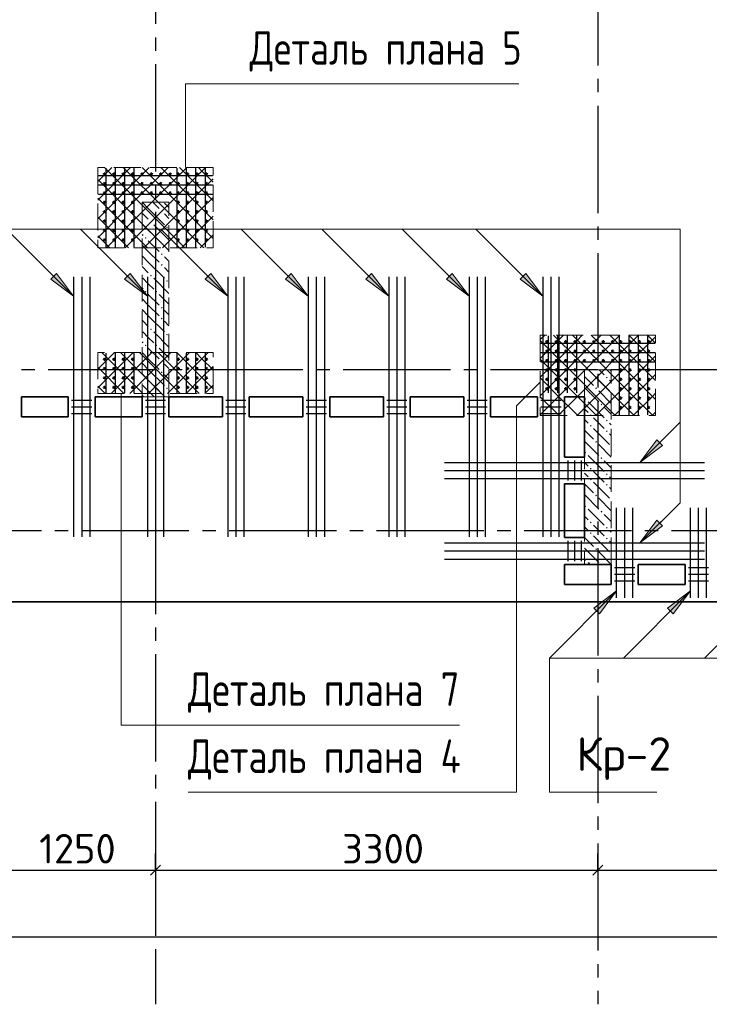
# Model space of a CAD drawing. Header units: millimetres. Extents: x 40580 to 1930067, y -240640 to 81020.
# Tile 194 of 246: x 693561 to 698704, y -233270 to -225929. Entities that reach past the tile are written whole.
import ezdxf

# ---------------------------------------------------------------- set-up
doc = ezdxf.new("R2010")
doc.units = ezdxf.units.MM
for name, pattern in [('______2', [270, 200, -70]), ('______5', [1100, 800, -100, 100, -100]), ('CENTER', [2, 1.25, -0.25, 0.25, -0.25])]:
    doc.linetypes.add(name, pattern=pattern)
for name, color, linetype, lineweight in [('S1 Стержни арматуры фон', 7, 'Continuous', 25), ('Standard', 7, 'Continuous', 25), ('Вспомогательная арматура', 52, 'Continuous', 25), ('ЖБ Перекрытие верхний уровень', 7, 'Continuous', 35), ('ОСИ', 7, 'CENTER', 15), ('Позиционная метка номер позиции', 7, 'Continuous', 13), ('Поперечное армирование AW фон', 7, 'Continuous', 25), ('Примечания', 7, 'Continuous', 13)]:
    doc.layers.add(name, color=color, linetype=linetype, lineweight=lineweight)
doc.layers.add('ЖБ Пилон', color=7, linetype='______2', lineweight=13, true_color=0xa0a0a0)
doc.styles.add('GOST 2.304', font='isocpeur.ttf', dxfattribs={"width": 0.8})
doc.styles.add('ISOCPEUR', font='isocpeur.ttf')

msp = doc.modelspace()

# ---------------------------------------------------------------- hatches: boundary and pattern name
at = {"layer": 'ЖБ Пилон', "linetype": 'Continuous', "lineweight": -3, "transparency": 33554687}
for points in [[(694613.7, -227357.3), (694620.2, -227350.8), (694626.7, -227357.3), (694620.2, -227363.8)], [(694533.7, -227437.3), (694540.2, -227430.8), (694546.7, -227437.3), (694540.2, -227443.8)], [(694653.7, -227477.3), (694660.2, -227470.8), (694666.7, -227477.3), (694660.2, -227483.8)], [(694493.7, -227557.3), (694500.2, -227550.8), (694506.7, -227557.3), (694500.2, -227563.8)], [(694573.7, -227557.3), (694580.2, -227550.8), (694586.7, -227557.3), (694580.2, -227563.8)], [(694613.7, -227677.3), (694620.2, -227670.8), (694626.7, -227677.3), (694620.2, -227683.8)], [(694613.7, -227757.3), (694620.2, -227750.8), (694626.7, -227757.3), (694620.2, -227763.8)], [(694533.7, -227837.3), (694540.2, -227830.8), (694546.7, -227837.3), (694540.2, -227843.8)], [(694653.7, -227877.3), (694660.2, -227870.8), (694666.7, -227877.3), (694660.2, -227883.8)], [(694493.7, -227957.3), (694500.2, -227950.8), (694506.7, -227957.3), (694500.2, -227963.8)], [(694573.7, -227957.3), (694580.2, -227950.8), (694586.7, -227957.3), (694580.2, -227963.8)], [(694613.7, -228077.3), (694620.2, -228070.8), (694626.7, -228077.3), (694620.2, -228083.8)], [(694613.7, -228157.3), (694620.2, -228150.8), (694626.7, -228157.3), (694620.2, -228163.8)], [(694533.7, -228237.3), (694540.2, -228230.8), (694546.7, -228237.3), (694540.2, -228243.8)], [(694653.7, -228277.3), (694660.2, -228270.8), (694666.7, -228277.3), (694660.2, -228283.8)], [(694493.7, -228357.3), (694500.2, -228350.8), (694506.7, -228357.3), (694500.2, -228363.8)], [(694573.7, -228357.3), (694580.2, -228350.8), (694586.7, -228357.3), (694580.2, -228363.8)], [(694613.7, -228477.3), (694620.2, -228470.8), (694626.7, -228477.3), (694620.2, -228483.8)], [(694613.7, -228557.3), (694620.2, -228550.8), (694626.7, -228557.3), (694620.2, -228563.8)], [(697813.7, -228557.3), (697820.2, -228550.8), (697826.7, -228557.3), (697820.2, -228563.8)], [(697933.7, -228597.3), (697940.2, -228590.8), (697946.7, -228597.3), (697940.2, -228603.8)], [(694533.7, -228637.3), (694540.2, -228630.8), (694546.7, -228637.3), (694540.2, -228643.8)], [(694653.7, -228677.3), (694660.2, -228670.8), (694666.7, -228677.3), (694660.2, -228683.8)], [(697853.7, -228677.3), (697860.2, -228670.8), (697866.7, -228677.3), (697860.2, -228683.8)], [(697773.7, -228757.3), (697780.2, -228750.8), (697786.7, -228757.3), (697780.2, -228763.8)], [(697893.7, -228797.3), (697900.2, -228790.8), (697906.7, -228797.3), (697900.2, -228803.8)], [(697813.7, -228877.3), (697820.2, -228870.8), (697826.7, -228877.3), (697820.2, -228883.8)], [(697813.7, -228957.3), (697820.2, -228950.8), (697826.7, -228957.3), (697820.2, -228963.8)], [(697933.7, -228917.3), (697940.2, -228910.8), (697946.7, -228917.3), (697940.2, -228923.8)], [(697933.7, -228997.3), (697940.2, -228990.8), (697946.7, -228997.3), (697940.2, -229003.8)], [(697853.7, -229077.3), (697860.2, -229070.8), (697866.7, -229077.3), (697860.2, -229083.8)], [(697773.7, -229157.3), (697780.2, -229150.8), (697786.7, -229157.3), (697780.2, -229163.8)], [(697893.7, -229197.3), (697900.2, -229190.8), (697906.7, -229197.3), (697900.2, -229203.8)], [(697813.7, -229277.3), (697820.2, -229270.8), (697826.7, -229277.3), (697820.2, -229283.8)], [(697813.7, -229357.3), (697820.2, -229350.8), (697826.7, -229357.3), (697820.2, -229363.8)], [(697933.7, -229317.3), (697940.2, -229310.8), (697946.7, -229317.3), (697940.2, -229323.8)], [(697933.7, -229397.3), (697940.2, -229390.8), (697946.7, -229397.3), (697940.2, -229403.8)], [(697853.7, -229477.3), (697860.2, -229470.8), (697866.7, -229477.3), (697860.2, -229483.8)], [(697773.7, -229557.3), (697780.2, -229550.8), (697786.7, -229557.3), (697780.2, -229563.8)], [(697893.7, -229597.3), (697900.2, -229590.8), (697906.7, -229597.3), (697900.2, -229603.8)], [(697813.7, -229677.3), (697820.2, -229670.8), (697826.7, -229677.3), (697820.2, -229683.8)], [(697933.7, -229717.3), (697940.2, -229710.8), (697946.7, -229717.3), (697940.2, -229723.8)], [(697813.7, -229757.3), (697820.2, -229750.8), (697826.7, -229757.3), (697820.2, -229763.8)], [(697933.7, -229797.3), (697940.2, -229790.8), (697946.7, -229797.3), (697940.2, -229803.8)], [(697853.7, -229877.3), (697860.2, -229870.8), (697866.7, -229877.3), (697860.2, -229883.8)], [(697773.7, -229957.3), (697780.2, -229950.8), (697786.7, -229957.3), (697780.2, -229963.8)]]:
    msp.add_hatch(color=7, dxfattribs=at).paths.add_polyline_path(points, flags=16)
at = {"layer": 'Позиционная метка номер позиции', "linetype": 'Continuous', "lineweight": 13, "transparency": 33554687}
for points in [[(693836, -227821.7), (693963.3, -227991.4), (693793.6, -227864.1)], [(694386, -227821.7), (694513.3, -227991.4), (694343.6, -227864.1)], [(694986, -227821.7), (695113.3, -227991.4), (694943.6, -227864.1)], [(695586, -227821.7), (695713.3, -227991.4), (695543.6, -227864.1)], [(696186, -227821.7), (696313.3, -227991.4), (696143.6, -227864.1)], [(696786, -227821.7), (696913.3, -227991.4), (696743.6, -227864.1)], [(697336, -227821.7), (697463.3, -227991.4), (697293.6, -227864.1)], [(697336, -227821.7), (697463.3, -227991.4), (697293.6, -227864.1)], [(698356.1, -229103.1), (698186.4, -229230.4), (698313.7, -229060.7)], [(698356.1, -229703.1), (698186.4, -229830.4), (698313.7, -229660.7)], [(698356.1, -229703.1), (698186.4, -229830.4), (698313.7, -229660.7)], [(697843.6, -230315.9), (698013.3, -230188.6), (697886, -230358.3)], [(698393.6, -230315.9), (698563.3, -230188.6), (698436, -230358.3)]]:
    msp.add_hatch(color=7, dxfattribs=at).paths.add_polyline_path(points, flags=16)

# ---------------------------------------------------------------- linework, layer by layer
at = {"color": 7, "linetype": 'Continuous', "lineweight": 50, "transparency": 33554687}
for centre in [(694193.3, -227080.4), (694193.3, -227150.4), (694263.3, -227080.4), (694263.3, -227150.4), (694333.3, -227080.4), (694333.3, -227150.4), (694403.3, -227080.4), (694403.3, -227150.4), (694473.3, -227080.4), (694473.3, -227150.4), (694543.3, -227080.4), (694543.3, -227150.4), (694613.3, -227080.4), (694613.3, -227150.4), (694683.3, -227080.4), (694683.3, -227150.4), (694743.3, -227080.4), (694743.3, -227150.4), (694813.3, -227080.4), (694813.3, -227150.4), (694883.3, -227080.4), (694883.3, -227150.4), (694953.3, -227080.4), (694953.3, -227150.4), (694193.3, -227220.4), (694263.3, -227220.4), (694333.3, -227220.4), (694403.3, -227220.4), (694473.3, -227220.4), (694543.3, -227220.4), (694613.3, -227220.4), (694683.3, -227220.4), (694743.3, -227220.4), (694813.3, -227220.4), (694883.3, -227220.4), (694953.3, -227220.4), (694193.3, -227290.4), (694263.3, -227290.4), (694333.3, -227290.4), (694403.3, -227290.4), (694743.3, -227290.4), (694813.3, -227290.4), (694883.3, -227290.4), (694953.3, -227290.4), (694193.3, -227360.4), (694263.3, -227360.4), (694333.3, -227360.4), (694403.3, -227360.4), (694743.3, -227360.4), (694813.3, -227360.4), (694883.3, -227360.4), (694953.3, -227360.4), (694193.3, -227430.4), (694263.3, -227430.4), (694333.3, -227430.4), (694403.3, -227430.4), (694743.3, -227430.4), (694813.3, -227430.4), (694883.3, -227430.4), (694953.3, -227430.4), (694193.3, -227500.4), (694263.3, -227500.4), (694333.3, -227500.4), (694403.3, -227500.4), (694743.3, -227500.4), (694813.3, -227500.4), (694883.3, -227500.4), (694953.3, -227500.4), (694193.3, -227570.4), (694263.3, -227570.4), (694333.3, -227570.4), (694403.3, -227570.4), (694743.3, -227570.4), (694813.3, -227570.4), (694883.3, -227570.4), (694953.3, -227570.4), (697493.3, -228330.4), (697493.3, -228400.4), (697563.3, -228330.4), (697563.3, -228400.4), (697633.3, -228330.4), (697633.3, -228400.4), (697703.3, -228330.4), (697703.3, -228400.4), (697773.3, -228330.4), (697773.3, -228400.4), (697843.3, -228330.4), (697843.3, -228400.4), (697913.3, -228330.4), (697913.3, -228400.4), (697983.3, -228330.4), (697983.3, -228400.4), (698043.3, -228330.4), (698043.3, -228400.4), (698113.3, -228330.4), (698113.3, -228400.4), (698183.3, -228330.4), (698183.3, -228400.4), (698253.3, -228330.4), (698253.3, -228400.4), (694193.3, -228460.4), (694263.3, -228460.4), (694333.3, -228460.4), (694403.3, -228460.4), (694743.3, -228460.4), (694813.3, -228460.4), (694883.3, -228460.4), (694953.3, -228460.4), (697493.3, -228470.4), (697563.3, -228470.4), (697633.3, -228470.4), (697703.3, -228470.4), (697773.3, -228470.4), (697843.3, -228470.4), (697913.3, -228470.4), (697983.3, -228470.4), (698043.3, -228470.4), (698113.3, -228470.4), (698183.3, -228470.4), (698253.3, -228470.4), (694193.3, -228530.4), (694263.3, -228530.4), (694333.3, -228530.4), (694403.3, -228530.4), (694743.3, -228530.4), (694813.3, -228530.4), (694883.3, -228530.4), (694953.3, -228530.4), (697493.3, -228540.4), (697563.3, -228540.4), (697633.3, -228540.4), (697703.3, -228540.4), (698043.3, -228540.4), (698113.3, -228540.4), (698183.3, -228540.4), (698253.3, -228540.4), (694193.3, -228600.4), (694263.3, -228600.4), (694333.3, -228600.4), (694403.3, -228600.4), (694743.3, -228600.4), (694813.3, -228600.4), (694883.3, -228600.4), (694953.3, -228600.4), (697493.3, -228610.4), (697563.3, -228610.4), (697633.3, -228610.4), (697703.3, -228610.4), (698043.3, -228610.4), (698113.3, -228610.4), (698183.3, -228610.4), (698253.3, -228610.4), (694193.3, -228670.4), (694263.3, -228670.4), (694333.3, -228670.4), (694403.3, -228670.4), (694743.3, -228670.4), (694813.3, -228670.4), (694883.3, -228670.4), (694953.3, -228670.4), (697493.3, -228680.4), (697563.3, -228680.4), (697633.3, -228680.4), (697703.3, -228680.4), (698043.3, -228680.4), (698113.3, -228680.4), (698183.3, -228680.4), (698253.3, -228680.4), (698043.3, -228750.4), (698113.3, -228750.4), (698183.3, -228750.4), (698253.3, -228750.4), (698043.3, -228820.4), (698113.3, -228820.4), (698183.3, -228820.4), (698253.3, -228820.4)]:
    msp.add_circle(centre, 5, dxfattribs=at)
at = {"layer": 'S1 Стержни арматуры фон', "color": 7, "linetype": 'Continuous', "lineweight": -3, "transparency": 33554687}
for p, q in [((693963.3, -227846.4), (693963.3, -229784.4)), ((693963.3, -227846.4), (693963.3, -229784.4)), ((694023.3, -227846.4), (694023.3, -229784.4)), ((694023.3, -227846.4), (694023.3, -229784.4)), ((694083.3, -227846.4), (694083.3, -229784.4)), ((694083.3, -227846.4), (694083.3, -229784.4)), ((694513.3, -227846.4), (694513.3, -229784.4)), ((694513.3, -227846.4), (694513.3, -229784.4)), ((694573.3, -227846.4), (694573.3, -229784.4)), ((694573.3, -227846.4), (694573.3, -229784.4)), ((694633.3, -227846.4), (694633.3, -229784.4)), ((694633.3, -227846.4), (694633.3, -229784.4)), ((695113.3, -227846.4), (695113.3, -229784.4)), ((695113.3, -227846.4), (695113.3, -229784.4)), ((695173.3, -227846.4), (695173.3, -229784.4)), ((695173.3, -227846.4), (695173.3, -229784.4)), ((695233.3, -227846.4), (695233.3, -229784.4)), ((695233.3, -227846.4), (695233.3, -229784.4)), ((695713.3, -227846.4), (695713.3, -229784.4)), ((695713.3, -227846.4), (695713.3, -229784.4)), ((695773.3, -227846.4), (695773.3, -229784.4)), ((695773.3, -227846.4), (695773.3, -229784.4)), ((695833.3, -227846.4), (695833.3, -229784.4)), ((695833.3, -227846.4), (695833.3, -229784.4)), ((696313.3, -227846.4), (696313.3, -229784.4)), ((696313.3, -227846.4), (696313.3, -229784.4)), ((696373.3, -227846.4), (696373.3, -229784.4)), ((696373.3, -227846.4), (696373.3, -229784.4)), ((696433.3, -227846.4), (696433.3, -229784.4)), ((696433.3, -227846.4), (696433.3, -229784.4)), ((696913.3, -227846.4), (696913.3, -229784.4)), ((696913.3, -227846.4), (696913.3, -229784.4)), ((696973.3, -227846.4), (696973.3, -229784.4)), ((696973.3, -227846.4), (696973.3, -229784.4)), ((697033.3, -227846.4), (697033.3, -229784.4)), ((697033.3, -227846.4), (697033.3, -229784.4)), ((697463.3, -227846.4), (697463.3, -229784.4)), ((697463.3, -227846.4), (697463.3, -229784.4)), ((697523.3, -227846.4), (697523.3, -229784.4)), ((697523.3, -227846.4), (697523.3, -229784.4)), ((697583.3, -227846.4), (697583.3, -229784.4)), ((697583.3, -227846.4), (697583.3, -229784.4)), ((696729.3, -229230.4), (698667.3, -229230.4)), ((696729.3, -229230.4), (698667.3, -229230.4)), ((696729.3, -229290.4), (698667.3, -229290.4)), ((696729.3, -229290.4), (698667.3, -229290.4)), ((696729.3, -229350.4), (698667.3, -229350.4)), ((696729.3, -229350.4), (698667.3, -229350.4)), ((698013.3, -230240.4), (698013.3, -229568.4)), ((698073.3, -230240.4), (698073.3, -229568.4)), ((698133.3, -230240.4), (698133.3, -229568.4)), ((698563.3, -230240.4), (698563.3, -229568.4)), ((698623.3, -230240.4), (698623.3, -229568.4)), ((698683.3, -230240.4), (698683.3, -229568.4)), ((696729.3, -229830.4), (698667.3, -229830.4)), ((696729.3, -229830.4), (698667.3, -229830.4)), ((696729.3, -229890.4), (698667.3, -229890.4)), ((696729.3, -229890.4), (698667.3, -229890.4)), ((696729.3, -229950.4), (698667.3, -229950.4)), ((696729.3, -229950.4), (698667.3, -229950.4))]:
    msp.add_line(p, q, dxfattribs=at)
at = {"layer": 'Standard', "color": 251, "linetype": 'Continuous', "lineweight": -3, "true_color": 0x656565, "transparency": 33554687}
for p, q in [((694573.3, -232270.4), (694573.3, -232145.4)), ((697873.3, -232270.4), (697873.3, -232145.4)), ((694573.3, -232270.4), (694573.3, -232395.4)), ((694573.3, -232270.4), (694573.3, -232722.6)), ((697873.3, -232270.4), (697873.3, -232395.4)), ((697873.3, -232270.4), (697873.3, -232722.6))]:
    msp.add_line(p, q, dxfattribs=at)
at = {"layer": 'Standard', "color": 7, "linetype": 'Continuous', "lineweight": -3, "transparency": 33554687}
for p, q in [((693323.3, -232270.4), (694573.3, -232270.4)), ((694573.3, -232270.4), (697873.3, -232270.4)), ((697873.3, -232270.4), (701173.3, -232270.4)), ((704473.3, -232770.4), (679423.3, -232770.4))]:
    msp.add_line(p, q, dxfattribs=at)
at = {"layer": 'Standard', "color": 7, "linetype": 'Continuous', "lineweight": 25, "transparency": 33554687}
for p, q in [((694535.8, -232307.9), (694610.8, -232232.9)), ((697835.8, -232307.9), (697910.8, -232232.9))]:
    msp.add_line(p, q, dxfattribs=at)
at = {"layer": 'Вспомогательная арматура', "color": 7, "linetype": 'Continuous', "lineweight": 25, "transparency": 33554687}
for p, q in [((694203.3, -227035.4), (694203.3, -227625.4)), ((694273.3, -227035.4), (694273.3, -227625.4)), ((694343.3, -227035.4), (694343.3, -227625.4)), ((694413.3, -227035.4), (694413.3, -227625.4)), ((694733.3, -227035.4), (694733.3, -227625.4)), ((694803.3, -227035.4), (694803.3, -227625.4)), ((694873.3, -227035.4), (694873.3, -227625.4)), ((694943.3, -227035.4), (694943.3, -227625.4)), ((694148.3, -227090.4), (694998.3, -227090.4)), ((694148.3, -227160.4), (694998.3, -227160.4)), ((694148.3, -227230.4), (694998.3, -227230.4)), ((697503.3, -228285.4), (697503.3, -228710.4)), ((697573.3, -228285.4), (697573.3, -228710.4)), ((697643.3, -228285.4), (697643.3, -228710.4)), ((697713.3, -228285.4), (697713.3, -228710.4)), ((698033.3, -228285.4), (698033.3, -228875.4)), ((698103.3, -228285.4), (698103.3, -228875.4)), ((698173.3, -228285.4), (698173.3, -228875.4)), ((698243.3, -228285.4), (698243.3, -228875.4)), ((697448.3, -228340.4), (698298.3, -228340.4)), ((694203.3, -228415.4), (694203.3, -228710.4)), ((694273.3, -228415.4), (694273.3, -228710.4)), ((694343.3, -228415.4), (694343.3, -228710.4)), ((694413.3, -228415.4), (694413.3, -228710.4)), ((694733.3, -228415.4), (694733.3, -228710.4)), ((694803.3, -228415.4), (694803.3, -228710.4)), ((694873.3, -228415.4), (694873.3, -228710.4)), ((694943.3, -228415.4), (694943.3, -228710.4)), ((697448.3, -228410.4), (698298.3, -228410.4)), ((697448.3, -228480.4), (698298.3, -228480.4))]:
    msp.add_line(p, q, dxfattribs=at)
at = {"layer": 'ЖБ Перекрытие верхний уровень', "transparency": 33554687}
for p, q in [((693573.3, -228740.4), (693923.3, -228740.4)), ((693573.3, -228890.4), (693573.3, -228740.4)), ((693923.3, -228740.4), (693923.3, -228890.4)), ((694123.3, -228890.4), (694123.3, -228740.4)), ((694123.3, -228740.4), (694473.3, -228740.4)), ((694473.3, -228740.4), (694473.3, -228890.4)), ((694673.3, -228740.4), (695073.3, -228740.4)), ((694673.3, -228890.4), (694673.3, -228740.4)), ((695073.3, -228740.4), (695073.3, -228890.4)), ((695273.3, -228890.4), (695273.3, -228740.4)), ((695273.3, -228740.4), (695673.3, -228740.4)), ((695673.3, -228740.4), (695673.3, -228890.4)), ((695873.3, -228740.4), (696273.3, -228740.4)), ((695873.3, -228890.4), (695873.3, -228740.4)), ((696273.3, -228740.4), (696273.3, -228890.4)), ((696473.3, -228890.4), (696473.3, -228740.4)), ((696473.3, -228740.4), (696873.3, -228740.4)), ((696873.3, -228740.4), (696873.3, -228890.4)), ((697073.3, -228740.4), (697423.3, -228740.4)), ((697073.3, -228890.4), (697073.3, -228740.4)), ((697423.3, -228740.4), (697423.3, -228890.4)), ((697623.3, -229190.4), (697623.3, -228740.4)), ((697623.3, -228740.4), (697773.3, -228740.4)), ((697773.3, -228740.4), (697773.3, -229190.4)), ((693923.3, -228890.4), (693573.3, -228890.4)), ((694473.3, -228890.4), (694123.3, -228890.4)), ((695073.3, -228890.4), (694673.3, -228890.4)), ((695673.3, -228890.4), (695273.3, -228890.4)), ((696273.3, -228890.4), (695873.3, -228890.4)), ((696873.3, -228890.4), (696473.3, -228890.4)), ((697423.3, -228890.4), (697073.3, -228890.4)), ((697773.3, -229190.4), (697623.3, -229190.4)), ((697623.3, -229390.4), (697773.3, -229390.4)), ((697623.3, -229790.4), (697623.3, -229390.4)), ((697773.3, -229390.4), (697773.3, -229790.4)), ((697773.3, -229790.4), (697623.3, -229790.4)), ((697623.3, -230140.4), (697623.3, -229990.4)), ((697623.3, -229990.4), (697973.3, -229990.4)), ((697973.3, -229990.4), (697973.3, -230140.4)), ((698173.3, -229990.4), (698523.3, -229990.4)), ((698173.3, -230140.4), (698173.3, -229990.4)), ((698523.3, -229990.4), (698523.3, -230140.4)), ((697973.3, -230140.4), (697623.3, -230140.4)), ((698523.3, -230140.4), (698173.3, -230140.4)), ((689592.8, -230270.4), (704573.3, -230270.4))]:
    msp.add_line(p, q, dxfattribs=at)
at = {"layer": 'ЖБ Пилон', "color": 253, "linetype": '______2', "lineweight": 13, "true_color": 0xa0a0a0, "transparency": 33554687}
for p, q in [((694473.3, -227290.4), (694473.3, -228740.4)), ((694673.3, -227290.4), (694473.3, -227290.4)), ((694673.3, -228740.4), (694673.3, -227290.4)), ((697773.3, -228540.4), (697773.3, -229990.4)), ((697973.3, -228540.4), (697773.3, -228540.4)), ((697973.3, -229990.4), (697973.3, -228540.4)), ((694473.3, -228740.4), (694673.3, -228740.4)), ((697773.3, -229990.4), (697973.3, -229990.4))]:
    msp.add_line(p, q, dxfattribs=at)
at = {"layer": 'ЖБ Пилон', "color": 9, "linetype": 'Continuous', "lineweight": -3, "true_color": 0xc7c7c7, "transparency": 33554687}
for p, q in [((694473.4, -227290.4), (694520.2, -227337.3)), ((694553.4, -227290.4), (694600.2, -227337.3)), ((694520.2, -227337.3), (694640.2, -227457.3)), ((694673.3, -227330.3), (694640.2, -227297.3)), ((694473.3, -227370.3), (694520.2, -227417.3)), ((694640.2, -227377.3), (694673.3, -227410.3)), ((694520.2, -227497.3), (694480.2, -227457.3)), ((694560.2, -227537.3), (694520.2, -227497.3)), ((694560.2, -227457.3), (694673.3, -227570.3)), ((694473.3, -227530.3), (694480.2, -227537.3)), ((694520.2, -227577.3), (694600.2, -227657.3)), ((694600.2, -227577.3), (694673.3, -227650.3)), ((694520.2, -227657.3), (694473.3, -227610.3)), ((694520.2, -227657.3), (694600.2, -227737.3)), ((694473.3, -227690.3), (694520.2, -227737.3)), ((694673.3, -227730.3), (694640.2, -227697.3)), ((694473.3, -227770.3), (694520.2, -227817.3)), ((694520.2, -227737.3), (694640.2, -227857.3)), ((694640.2, -227777.3), (694673.3, -227810.3)), ((694520.2, -227897.3), (694480.2, -227857.3)), ((694560.2, -227857.3), (694673.3, -227970.3)), ((694473.3, -227930.3), (694480.2, -227937.3)), ((694560.2, -227937.3), (694520.2, -227897.3)), ((694520.2, -228057.3), (694473.3, -228010.3)), ((694520.2, -227977.3), (694600.2, -228057.3)), ((694600.2, -227977.3), (694673.3, -228050.3)), ((694473.3, -228090.3), (694520.2, -228137.3)), ((694520.2, -228057.3), (694600.2, -228137.3)), ((694673.3, -228130.3), (694640.2, -228097.3)), ((694473.3, -228170.3), (694520.2, -228217.3)), ((694520.2, -228137.3), (694640.2, -228257.3)), ((694640.2, -228177.3), (694673.3, -228210.3)), ((694520.2, -228297.3), (694480.2, -228257.3)), ((694560.2, -228337.3), (694520.2, -228297.3)), ((694560.2, -228257.3), (694673.3, -228370.3)), ((694473.3, -228330.3), (694480.2, -228337.3)), ((694520.2, -228377.3), (694600.2, -228457.3)), ((694600.2, -228377.3), (694673.3, -228450.3)), ((694520.2, -228457.3), (694473.3, -228410.3)), ((694520.2, -228457.3), (694600.2, -228537.3)), ((694473.3, -228490.3), (694520.2, -228537.3)), ((694520.2, -228537.3), (694640.2, -228657.3)), ((694673.3, -228530.3), (694640.2, -228497.3)), ((697920.2, -228577.3), (697883.4, -228540.4)), ((697963.4, -228540.4), (697973.3, -228550.3)), ((694473.3, -228570.3), (694520.2, -228617.3)), ((694640.2, -228577.3), (694673.3, -228610.3)), ((697773.3, -228590.3), (697840.2, -228657.3)), ((697840.2, -228577.3), (697960.2, -228697.3)), ((694520.2, -228697.3), (694480.2, -228657.3)), ((694560.2, -228657.3), (694643.4, -228740.4)), ((697773.3, -228670.3), (697880.2, -228777.3)), ((697960.2, -228617.3), (697973.3, -228630.3)), ((694473.3, -228730.3), (694480.2, -228737.3)), ((694560.2, -228737.3), (694520.2, -228697.3)), ((697880.2, -228697.3), (697973.3, -228790.3)), ((697773.3, -228830.3), (697800.2, -228857.3)), ((697800.2, -228777.3), (697920.2, -228897.3)), ((697973.3, -228870.3), (697920.2, -228817.3)), ((697773.3, -228910.3), (697800.2, -228937.3)), ((697880.2, -228937.3), (697840.2, -228897.3)), ((697840.2, -228977.3), (697960.2, -229097.3)), ((697920.2, -228977.3), (697880.2, -228937.3)), ((697960.2, -228937.3), (697973.3, -228950.3)), ((697773.3, -228990.3), (697840.2, -229057.3)), ((697960.2, -229017.3), (697973.3, -229030.3)), ((697773.3, -229070.3), (697880.2, -229177.3)), ((697880.2, -229097.3), (697973.3, -229190.3)), ((697800.2, -229177.3), (697920.2, -229297.3)), ((697773.3, -229230.3), (697800.2, -229257.3)), ((697973.3, -229270.3), (697920.2, -229217.3)), ((697773.3, -229310.3), (697800.2, -229337.3)), ((697880.2, -229337.3), (697840.2, -229297.3)), ((697920.2, -229377.3), (697880.2, -229337.3)), ((697960.2, -229337.3), (697973.3, -229350.3)), ((697773.3, -229390.3), (697840.2, -229457.3)), ((697840.2, -229377.3), (697960.2, -229497.3)), ((697960.2, -229417.3), (697973.3, -229430.3)), ((697773.3, -229470.3), (697880.2, -229577.3)), ((697880.2, -229497.3), (697973.3, -229590.3)), ((697773.3, -229630.3), (697800.2, -229657.3)), ((697800.2, -229577.3), (697920.2, -229697.3)), ((697973.3, -229670.3), (697920.2, -229617.3)), ((697773.3, -229710.3), (697800.2, -229737.3)), ((697880.2, -229737.3), (697840.2, -229697.3)), ((697773.3, -229790.3), (697840.2, -229857.3)), ((697840.2, -229777.3), (697960.2, -229897.3)), ((697920.2, -229777.3), (697880.2, -229737.3)), ((697960.2, -229737.3), (697973.3, -229750.3)), ((697960.2, -229817.3), (697973.3, -229830.3)), ((697773.3, -229870.3), (697880.2, -229977.3)), ((697880.2, -229897.3), (697973.3, -229990.3)), ((697800.2, -229977.3), (697813.4, -229990.4))]:
    msp.add_line(p, q, dxfattribs=at)
at = {"layer": 'ОСИ', "color": 8, "linetype": '______5', "lineweight": -3, "transparency": 33554687}
for p, q in [((697873.3, -215570.4), (697873.3, -233270.4)), ((694573.3, -217460.4), (694573.3, -233270.4)), ((705573.3, -228540.4), (676099.3, -228540.4)), ((704723.3, -229740.4), (676099.3, -229740.4))]:
    msp.add_line(p, q, dxfattribs=at)
at = {"layer": 'Позиционная метка номер позиции', "color": 7, "linetype": 'Continuous', "lineweight": 13, "transparency": 33554687}
for p, q in [((693963.3, -227991.4), (693463.3, -227491.4)), ((694513.3, -227991.4), (694013.3, -227491.4)), ((695113.3, -227991.4), (694613.3, -227491.4)), ((695713.3, -227991.4), (695213.3, -227491.4)), ((696313.3, -227991.4), (695813.3, -227491.4)), ((696913.3, -227991.4), (696413.3, -227491.4)), ((697463.3, -227991.4), (696963.3, -227491.4)), ((693793.6, -227864.1), (693836, -227821.7)), ((693963.3, -227991.4), (693793.6, -227864.1)), ((693814.8, -227842.9), (693804.2, -227832.3)), ((693836, -227821.7), (693963.3, -227991.4)), ((694343.6, -227864.1), (694386, -227821.7)), ((694513.3, -227991.4), (694343.6, -227864.1)), ((694364.8, -227842.9), (694354.2, -227832.3)), ((694386, -227821.7), (694513.3, -227991.4)), ((694943.6, -227864.1), (694986, -227821.7)), ((695113.3, -227991.4), (694943.6, -227864.1)), ((694964.8, -227842.9), (694954.2, -227832.3)), ((694986, -227821.7), (695113.3, -227991.4)), ((695543.6, -227864.1), (695586, -227821.7)), ((695713.3, -227991.4), (695543.6, -227864.1)), ((695564.8, -227842.9), (695554.2, -227832.3)), ((695586, -227821.7), (695713.3, -227991.4)), ((696143.6, -227864.1), (696186, -227821.7)), ((696313.3, -227991.4), (696143.6, -227864.1)), ((696164.8, -227842.9), (696154.2, -227832.3)), ((696186, -227821.7), (696313.3, -227991.4)), ((696743.6, -227864.1), (696786, -227821.7)), ((696913.3, -227991.4), (696743.6, -227864.1)), ((696764.8, -227842.9), (696754.2, -227832.3)), ((696786, -227821.7), (696913.3, -227991.4)), ((697293.6, -227864.1), (697336, -227821.7)), ((697293.6, -227864.1), (697336, -227821.7)), ((697463.3, -227991.4), (697293.6, -227864.1)), ((697463.3, -227991.4), (697293.6, -227864.1)), ((697314.8, -227842.9), (697304.2, -227832.3)), ((697314.8, -227842.9), (697304.2, -227832.3)), ((697336, -227821.7), (697463.3, -227991.4)), ((697336, -227821.7), (697463.3, -227991.4)), ((693963.3, -227991.4), (693963.3, -227991.4)), ((693963.3, -227991.4), (693963.3, -227991.4)), ((693963.3, -227991.4), (693963.3, -227991.4)), ((694513.3, -227991.4), (694513.3, -227991.4)), ((694513.3, -227991.4), (694513.3, -227991.4)), ((694513.3, -227991.4), (694513.3, -227991.4)), ((695113.3, -227991.4), (695113.3, -227991.4)), ((695113.3, -227991.4), (695113.3, -227991.4)), ((695113.3, -227991.4), (695113.3, -227991.4)), ((695713.3, -227991.4), (695713.3, -227991.4)), ((695713.3, -227991.4), (695713.3, -227991.4)), ((695713.3, -227991.4), (695713.3, -227991.4)), ((696313.3, -227991.4), (696313.3, -227991.4)), ((696313.3, -227991.4), (696313.3, -227991.4)), ((696313.3, -227991.4), (696313.3, -227991.4)), ((696913.3, -227991.4), (696913.3, -227991.4)), ((696913.3, -227991.4), (696913.3, -227991.4)), ((696913.3, -227991.4), (696913.3, -227991.4)), ((697463.3, -227991.4), (697463.3, -227991.4)), ((697463.3, -227991.4), (697463.3, -227991.4)), ((697463.3, -227991.4), (697463.3, -227991.4)), ((697463.3, -227991.4), (697463.3, -227991.4)), ((697463.3, -227991.4), (697463.3, -227991.4)), ((697463.3, -227991.4), (697463.3, -227991.4)), ((698186.4, -229230.4), (698486.4, -228930.4)), ((698186.4, -229230.4), (698313.7, -229060.7)), ((698356.1, -229103.1), (698186.4, -229230.4)), ((698313.7, -229060.7), (698356.1, -229103.1)), ((698334.9, -229081.9), (698345.5, -229071.3)), ((698186.4, -229230.4), (698186.4, -229230.4)), ((698186.4, -229230.4), (698186.4, -229230.4)), ((698186.4, -229230.4), (698186.4, -229230.4)), ((698186.4, -229830.4), (698486.4, -229530.4)), ((698186.4, -229830.4), (698313.7, -229660.7)), ((698186.4, -229830.4), (698313.7, -229660.7)), ((698356.1, -229703.1), (698186.4, -229830.4)), ((698356.1, -229703.1), (698186.4, -229830.4)), ((698313.7, -229660.7), (698356.1, -229703.1)), ((698313.7, -229660.7), (698356.1, -229703.1)), ((698334.9, -229681.9), (698345.5, -229671.3)), ((698334.9, -229681.9), (698345.5, -229671.3)), ((698186.4, -229830.4), (698186.4, -229830.4)), ((698186.4, -229830.4), (698186.4, -229830.4)), ((698186.4, -229830.4), (698186.4, -229830.4)), ((698186.4, -229830.4), (698186.4, -229830.4)), ((698186.4, -229830.4), (698186.4, -229830.4)), ((698186.4, -229830.4), (698186.4, -229830.4)), ((698013.3, -230188.6), (697513.3, -230688.6)), ((697843.6, -230315.9), (698013.3, -230188.6)), ((698013.3, -230188.6), (697886, -230358.3)), ((698013.3, -230188.6), (698013.3, -230188.6)), ((698013.3, -230188.6), (698013.3, -230188.6)), ((698013.3, -230188.6), (698013.3, -230188.6)), ((698563.3, -230188.6), (698063.3, -230688.6)), ((698393.6, -230315.9), (698563.3, -230188.6)), ((698563.3, -230188.6), (698436, -230358.3)), ((698563.3, -230188.6), (698563.3, -230188.6)), ((698563.3, -230188.6), (698563.3, -230188.6)), ((698563.3, -230188.6), (698563.3, -230188.6)), ((699168.3, -230188.6), (698668.3, -230688.6)), ((697886, -230358.3), (697843.6, -230315.9)), ((697864.8, -230337.1), (697854.2, -230347.7)), ((698436, -230358.3), (698393.6, -230315.9)), ((698414.8, -230337.1), (698404.2, -230347.7))]:
    msp.add_line(p, q, dxfattribs=at)
for points in [[(697463.3, -227991.4), (696963.3, -227491.4), (690878.1, -227491.4), (690878.1, -226710.4), (691678.1, -226710.4)], [(698186.4, -229830.4), (698486.4, -229530.4), (698486.4, -227491.4), (690878.1, -227491.4), (690878.1, -226710.4), (691678.1, -226710.4)], [(700913.3, -230188.6), (700413.3, -230688.6), (697513.3, -230688.6), (697513.3, -231688.6), (698313.3, -231688.6)]]:
    msp.add_lwpolyline(points, dxfattribs=at)
at = {"layer": 'Поперечное армирование AW фон', "color": 7, "linetype": 'Continuous', "lineweight": -3, "transparency": 33554687}
for p, q in [((693948.3, -228765.4), (694098.3, -228765.4)), ((693948.3, -228815.4), (694098.3, -228815.4)), ((694498.3, -228765.4), (694648.3, -228765.4)), ((694498.3, -228815.4), (694648.3, -228815.4)), ((695098.3, -228765.4), (695248.3, -228765.4)), ((695098.3, -228815.4), (695248.3, -228815.4)), ((695698.3, -228765.4), (695848.3, -228765.4)), ((695698.3, -228815.4), (695848.3, -228815.4)), ((696298.3, -228765.4), (696448.3, -228765.4)), ((696298.3, -228815.4), (696448.3, -228815.4)), ((696898.3, -228765.4), (697048.3, -228765.4)), ((696898.3, -228815.4), (697048.3, -228815.4)), ((697448.3, -228765.4), (697598.3, -228765.4)), ((697448.3, -228815.4), (697598.3, -228815.4)), ((693948.3, -228865.4), (694098.3, -228865.4)), ((694498.3, -228865.4), (694648.3, -228865.4)), ((695098.3, -228865.4), (695248.3, -228865.4)), ((695698.3, -228865.4), (695848.3, -228865.4)), ((696298.3, -228865.4), (696448.3, -228865.4)), ((696898.3, -228865.4), (697048.3, -228865.4)), ((697448.3, -228865.4), (697598.3, -228865.4)), ((697648.3, -229215.4), (697648.3, -229365.4)), ((697698.3, -229215.4), (697698.3, -229365.4)), ((697748.3, -229215.4), (697748.3, -229365.4)), ((697648.3, -229815.4), (697648.3, -229965.4)), ((697698.3, -229815.4), (697698.3, -229965.4)), ((697748.3, -229815.4), (697748.3, -229965.4)), ((698148.3, -230015.4), (697998.3, -230015.4)), ((698148.3, -230065.4), (697998.3, -230065.4)), ((698698.3, -230015.4), (698548.3, -230015.4)), ((698698.3, -230065.4), (698548.3, -230065.4)), ((698148.3, -230115.4), (697998.3, -230115.4)), ((698698.3, -230115.4), (698548.3, -230115.4))]:
    msp.add_line(p, q, dxfattribs=at)
at = {"layer": 'Примечания', "color": 252, "linetype": 'Continuous', "lineweight": 13, "true_color": 0x8f8f8f, "transparency": 33554687}
for p, q in [((694143.3, -227134.2), (694247.1, -227030.4)), ((694143.3, -227274.2), (694387.1, -227030.4)), ((694193.4, -227030.4), (694500.2, -227337.3)), ((694220.2, -227337.3), (694527.1, -227030.4)), ((694333.4, -227030.4), (694640.2, -227337.3)), ((694360.2, -227337.3), (694667.1, -227030.4)), ((694473.4, -227030.4), (694780.2, -227337.3)), ((694500.2, -227337.3), (694807.1, -227030.4)), ((694613.4, -227030.4), (694920.2, -227337.3)), ((694640.2, -227337.3), (694920.2, -227057.3)), ((694753.4, -227030.4), (694920.2, -227197.3)), ((694893.4, -227030.4), (694920.2, -227057.3)), ((694920.2, -227057.3), (694947.1, -227030.4)), ((694920.2, -227057.3), (695003.3, -227140.3)), ((694143.3, -227120.3), (694360.2, -227337.3)), ((694920.2, -227197.3), (695003.3, -227114.2)), ((694780.2, -227337.3), (694920.2, -227197.3)), ((694920.2, -227197.3), (695003.3, -227280.3)), ((694143.3, -227260.3), (694220.2, -227337.3)), ((694920.2, -227337.3), (695003.3, -227254.2)), ((694143.3, -227414.2), (694220.2, -227337.3)), ((694143.3, -227554.2), (694360.2, -227337.3)), ((694207.1, -227630.4), (694500.2, -227337.3)), ((694220.2, -227337.3), (694513.4, -227630.4)), ((694347.1, -227630.4), (694640.2, -227337.3)), ((694360.2, -227337.3), (694653.4, -227630.4)), ((694487.1, -227630.4), (694780.2, -227337.3)), ((694500.2, -227337.3), (694793.4, -227630.4)), ((694627.1, -227630.4), (694920.2, -227337.3)), ((694640.2, -227337.3), (694920.2, -227617.3)), ((694780.2, -227337.3), (694920.2, -227477.3)), ((694920.2, -227337.3), (695003.3, -227420.3)), ((694143.3, -227400.3), (694373.4, -227630.4)), ((694920.2, -227477.3), (695003.3, -227394.2)), ((694767.1, -227630.4), (694920.2, -227477.3)), ((694920.2, -227477.3), (695003.3, -227560.3)), ((694143.3, -227540.3), (694233.4, -227630.4)), ((694920.2, -227617.3), (695003.3, -227534.2)), ((694907.1, -227630.4), (694920.2, -227617.3)), ((694920.2, -227617.3), (694933.4, -227630.4)), ((697443.3, -228314.2), (697477.1, -228280.4)), ((697443.3, -228454.2), (697617.1, -228280.4)), ((697443.3, -228594.2), (697720.2, -228317.3)), ((697443.3, -228320.3), (697720.2, -228597.3)), ((697543.4, -228280.4), (697720.2, -228457.3)), ((697683.4, -228280.4), (697720.2, -228317.3)), ((697720.2, -228317.3), (697757.1, -228280.4)), ((697720.2, -228457.3), (697897.1, -228280.4)), ((697720.2, -228597.3), (698037.1, -228280.4)), ((697720.2, -228737.3), (698177.1, -228280.4)), ((697720.2, -228317.3), (698140.2, -228737.3)), ((697823.4, -228280.4), (698280.2, -228737.3)), ((697860.2, -228737.3), (698303.3, -228294.2)), ((697963.4, -228280.4), (698303.3, -228620.3)), ((698103.4, -228280.4), (698303.3, -228480.3)), ((698243.4, -228280.4), (698303.3, -228340.3)), ((694143.3, -228534.2), (694267.1, -228410.4)), ((694143.3, -228674.2), (694407.1, -228410.4)), ((694173.4, -228410.4), (694478.4, -228715.4)), ((694242.1, -228715.4), (694547.1, -228410.4)), ((694313.4, -228410.4), (694618.4, -228715.4)), ((694382.1, -228715.4), (694687.1, -228410.4)), ((694453.4, -228410.4), (694758.4, -228715.4)), ((694522.1, -228715.4), (694827.1, -228410.4)), ((694593.4, -228410.4), (694898.4, -228715.4)), ((694662.1, -228715.4), (694920.2, -228457.3)), ((694733.4, -228410.4), (694920.2, -228597.3)), ((694873.4, -228410.4), (694920.2, -228457.3)), ((694920.2, -228457.3), (694967.1, -228410.4)), ((694920.2, -228457.3), (695003.3, -228540.3)), ((697443.3, -228734.2), (697720.2, -228457.3)), ((697443.3, -228460.3), (697720.2, -228737.3)), ((697720.2, -228457.3), (698000.2, -228737.3)), ((698000.2, -228737.3), (698303.3, -228434.2)), ((694143.3, -228520.3), (694338.4, -228715.4)), ((694920.2, -228597.3), (695003.3, -228514.2)), ((694802.1, -228715.4), (694920.2, -228597.3)), ((694920.2, -228597.3), (695003.3, -228680.3)), ((697443.3, -228600.3), (697580.2, -228737.3)), ((697580.2, -228737.3), (697720.2, -228597.3)), ((697720.2, -228597.3), (697860.2, -228737.3)), ((698140.2, -228737.3), (698303.3, -228574.2)), ((694143.3, -228660.3), (694198.4, -228715.4)), ((694942.1, -228715.4), (695003.3, -228654.2)), ((697443.3, -228874.2), (697580.2, -228737.3)), ((697443.3, -228740.3), (697583.4, -228880.4)), ((697577.1, -228880.4), (697720.2, -228737.3)), ((697580.2, -228737.3), (697720.2, -228877.3)), ((697720.2, -228877.3), (697860.2, -228737.3)), ((697720.2, -228737.3), (697863.4, -228880.4)), ((697857.1, -228880.4), (698000.2, -228737.3)), ((697860.2, -228737.3), (698003.4, -228880.4)), ((697997.1, -228880.4), (698140.2, -228737.3)), ((698000.2, -228737.3), (698143.4, -228880.4)), ((698137.1, -228880.4), (698280.2, -228737.3)), ((698140.2, -228737.3), (698283.4, -228880.4)), ((698280.2, -228737.3), (698303.3, -228714.2)), ((698280.2, -228737.3), (698303.3, -228760.3)), ((697443.3, -228880.3), (697443.4, -228880.4)), ((697717.1, -228880.4), (697720.2, -228877.3)), ((697720.2, -228877.3), (697723.4, -228880.4)), ((698277.1, -228880.4), (698303.3, -228854.2))]:
    msp.add_line(p, q, dxfattribs=at)
at = {"layer": 'Примечания', "color": 7, "linetype": '______2', "lineweight": 13, "transparency": 33554687}
for p, q in [((695003.3, -227030.4), (694143.3, -227030.4)), ((694143.3, -227030.4), (694143.3, -227630.4)), ((695003.3, -227630.4), (695003.3, -227030.4)), ((694143.3, -227630.4), (695003.3, -227630.4)), ((698303.3, -228280.4), (697443.3, -228280.4)), ((697443.3, -228280.4), (697443.3, -228880.4)), ((698303.3, -228880.4), (698303.3, -228280.4)), ((695003.3, -228410.4), (694143.3, -228410.4)), ((694143.3, -228410.4), (694143.3, -228715.4)), ((695003.3, -228715.4), (695003.3, -228410.4)), ((694143.3, -228715.4), (695003.3, -228715.4)), ((697443.3, -228880.4), (698303.3, -228880.4))]:
    msp.add_line(p, q, dxfattribs=at)
at = {"layer": 'Примечания', "color": 7, "linetype": 'Continuous', "lineweight": 13, "transparency": 33554687}
for points in [[(694798.3, -227030.4), (694798.3, -226407.8), (697284, -226407.8)], [(697443.3, -228630.4), (697266.5, -228807.2), (697266.5, -231688.6), (694816.5, -231688.6)], [(696841.5, -231188.6), (694317.4, -231188.6), (694317.4, -228715.4)]]:
    msp.add_lwpolyline(points, dxfattribs=at)

# ---------------------------------------------------------------- texts
at = {"layer": 'Standard', "color": 7, "linetype": 'Continuous', "lineweight": 25, "transparency": 33554687, "attachment_point": 7, "style": 'ISOCPEUR'}
for s, insert, char_height, width in [('Кр-2', (697713.3, -231596.9), 250, 728.943), ('1250', (693705.9, -232220.4), 220, 610.165), ('3300', (695965.2, -232220.4), 220, 641.476)]:
    msp.add_mtext(s, dxfattribs=dict(at, insert=insert, char_height=char_height, width=width))
at = {"layer": 'Примечания', "color": 7, "linetype": 'Continuous', "lineweight": 25, "transparency": 33554687, "char_height": 250, "attachment_point": 7, "style": 'GOST 2.304'}
for s, insert, width in [('Деталь\\~плана\\~5', (695275.7, -226316.1), 2132.452), ('Деталь\\~плана\\~7', (694816.5, -231096.9), 2150.146), ('Деталь\\~плана\\~4', (694816.5, -231596.9), 2150.146)]:
    msp.add_mtext(s, dxfattribs=dict(at, insert=insert, width=width))

doc.saveas('drawing.dxf')
